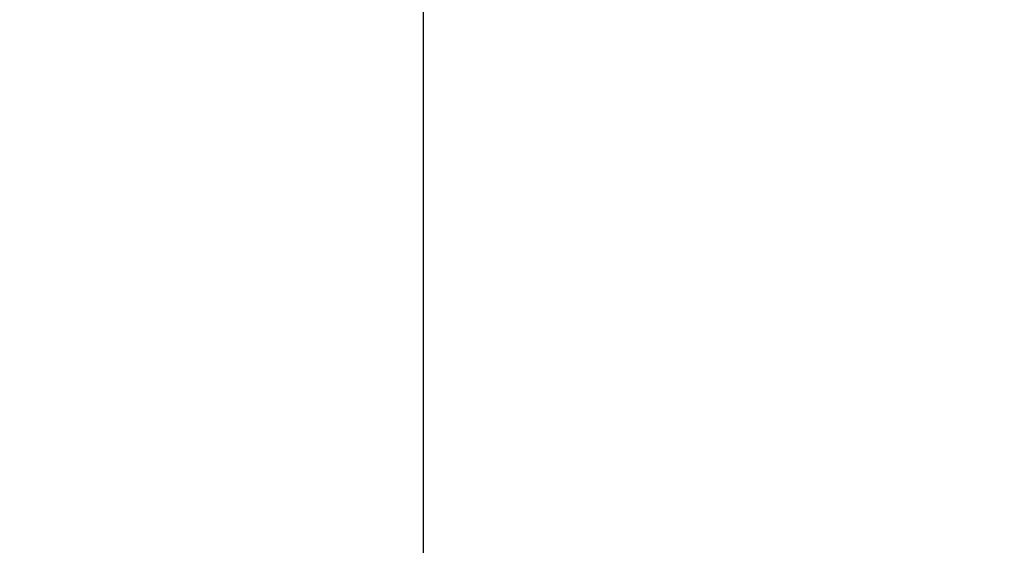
# Model space of a CAD drawing. Header units: metres. Extents: x 63115 to 703450, y -261936 to -53969.
# Tile 88 of 197: x 164880.67 to 164883.43, y -134564.06 to -134562.59. Entities that reach past the tile are written whole.
import ezdxf

# ---------------------------------------------------------------- set-up
doc = ezdxf.new("R2010")
doc.units = ezdxf.units.M
doc.linetypes.add('DASHDOT2', pattern=[12.7, 6.35, -3.175, 0, -3.175])
doc.layers.add('_01-STRAMIENEN', color=253, linetype='DASHDOT2')
doc.layers.add('_03-PROJECTION', color=1, linetype='Continuous')
doc.layers.add('_01Hulplijnen', color=6, linetype='Continuous', plot=False)

# ---------------------------------------------------------------- blocks, each defined once
blk = doc.blocks.new('*U244')
at = {"layer": '_01-STRAMIENEN'}
blk.add_lwpolyline([(3950, 5487.358), (3950, -4768.642)], dxfattribs=at)
at = {"layer": '_01Hulplijnen'}
blk.add_lwpolyline([(3950, 5487.358), (3950, -4768.642)], dxfattribs=at)
blk = doc.blocks.new('*U198')
at = {"layer": '_01Hulplijnen'}
blk.add_lwpolyline([(3950, -766.0302), (3950, -4752.8389)], dxfattribs=at)

msp = doc.modelspace()

# ---------------------------------------------------------------- linework, layer by layer
at = {"layer": '_03-PROJECTION'}
for start_param, end_param in [(5.35272, 10.194284), (0.531155, 2.601165)]:
    msp.add_ellipse((160931.8001, -130410.6056), major_axis=(-6500, 0), ratio=0.638462, start_param=start_param, end_param=end_param, dxfattribs=at)

# ---------------------------------------------------------------- block references
for name in ['*U244', '*U198']:
    msp.add_blockref(name, (160931.8001, -130410.6056), dxfattribs=at)

doc.saveas('drawing.dxf')
